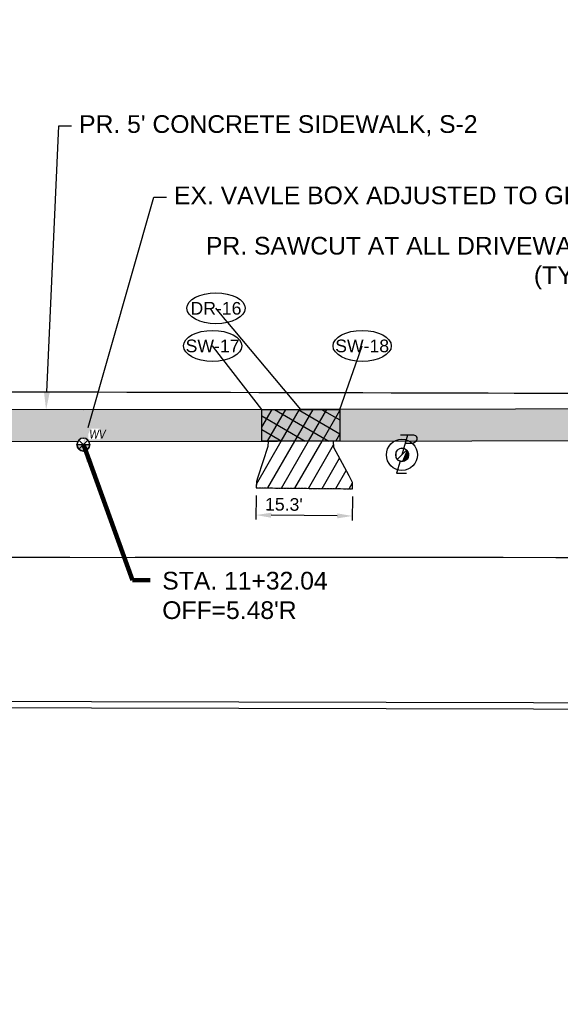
# Model space of a CAD drawing. Extents: x 193175 to 389459, y 288695 to 577709.
# Tile 19 of 30: x 194896 to 194982, y 288716 to 288872. Entities that reach past the tile are written whole.
import ezdxf
from ezdxf import colors
from ezdxf.entities.mleader import LeaderData, LeaderLine
from ezdxf.enums import TextEntityAlignment as Align
from ezdxf.math import Vec2, Vec3

# ---------------------------------------------------------------- set-up
doc = ezdxf.new("R2010")
doc.units = 0
doc.header["$MEASUREMENT"] = 0
doc.header["$PDSIZE"] = 5
doc.linetypes.add('c_p-bn-work-lim', pattern=[0.2, 0.1, -0.1])
doc.linetypes.add('c_p-pv-road-Saw', pattern=[0.4, 0.35, -0.05])
doc.layers.add('0_Working', color=4, linetype='Continuous', plot=False)
for name, color, linetype in [('AN-Text-Notes-Balloon', 7, 'Continuous'), ('C_P-BN-Work-Lim', 2, 'c_p-bn-work-lim'), ('C_P-PV-Drive-Conc', 254, 'Continuous'), ('C_P-PV-Drive-Conc-Hatch', 8, 'Continuous'), ('C_P-PV-Road-Saw', 255, 'c_p-pv-road-Saw'), ('C_P-PV-Walk-Conc', 254, 'Continuous'), ('C_P-PV-Walk-Hatch', 250, 'Continuous'), ('C_P-PV-Walk-Hatch-6IN', 250, 'Continuous'), ('C_P-PV-Walk-Joint', 253, 'Continuous'), ('C_P-PV-Walk-Text', 7, 'Continuous'), ('C_X-UT-Elec-Struc-WO', 7, 'Continuous'), ('C_X-UT-Wat-Struc', 154, 'Continuous'), ('C_X-UT-Wat-Struc-WO', 7, 'Continuous'), ('G_X-AN-Text-Dim', 251, 'Continuous')]:
    doc.layers.add(name, color=color, linetype=linetype)
doc.styles.add('CT_P-Dim', font='arial.ttf')
doc.styles.add('CT_P-Symb', font='arial.ttf')
doc.styles.add('CT_P-Text', font='arial.ttf')
doc.styles.add('CT_X-Symb-N', font='ARIALNI.TTF')
doc.styles.get("Standard").update_dxf_attribs({"font": 'simplex.shx'})
doc.dimstyles.new('CT_P-Dim-Eng_A', dxfattribs={"dimtxt": 0.1, "dimasz": 0.12, "dimexe": 0.035, "dimexo": 0.06, "dimgap": 0.035, "dimtad": 1, "dimdsep": 46, "dimtxsty": 'CT_P-Dim', "dimcen": 0, "dimclrd": 256, "dimclre": 256, "dimclrt": 256, "dimaunit": 1, "dimadec": 6, "dimazin": 0, "dimtfac": 0.75, "dimtix": 1, "dimtmove": 1, "dimatfit": 0, "dimfxl": 1, "dimtolj": 1, "dimtzin": 0, "dimlwd": -1, "dimlwe": -1, "dimarcsym": 0})

# ---------------------------------------------------------------- blocks, each defined once
blk = doc.blocks.new('*D346')
at = {"layer": 'Defpoints', "color": 0, "transparency": 16777216}
for p in [(194933.7, 288798.23), (194948.95, 288798.08), (194933.66, 288793.92)]:
    blk.add_point(p, dxfattribs=at)
at = {"layer": 'G_X-AN-Text-Dim', "transparency": 16777216}
for p, q in [((194933.69, 288797.03), (194933.65, 288793.22)), ((194948.94, 288796.88), (194948.9, 288793.07)), ((194946.51, 288793.79), (194936.06, 288793.89))]:
    blk.add_line(p, q, dxfattribs=at)
for points in [[(194936.06, 288794.29), (194936.05, 288793.49), (194933.66, 288793.92)], [(194946.51, 288794.19), (194946.51, 288793.39), (194948.91, 288793.77)]]:
    blk.add_solid(points, dxfattribs=at)
at = {"layer": 'G_X-AN-Text-Dim', "transparency": 16777216, "insert": (194938.07, 288795.6), "char_height": 2, "attachment_point": 5, "rotation": 359.4358, "style": 'CT_P-Dim'}
blk.add_mtext("\\A1;15.3'", dxfattribs=at)
blk = doc.blocks.new('C_P-AN-ML-Oval-L')
at = {"transparency": 16777216}
blk.add_wipeout([(0.1836, 0.0607), (0.1956, 0.0504), (0.2064, 0.0382), (0.2146, 0.0246), (0.219, 0.0124), (0.2206, -0.0009), (0.2188, -0.0153), (0.2135, -0.0288), (0.2054, -0.0414), (0.1955, -0.0524), (0.1837, -0.0626), (0.1708, -0.0716), (0.1395, -0.0876), (0.108, -0.0987), (0.075, -0.1065), (0.0382, -0.1116), (0.0006, -0.1133), (-0.0364, -0.1116), (-0.073, -0.1067), (-0.1051, -0.0992), (-0.1361, -0.0885), (-0.1509, -0.0819), (-0.1651, -0.0742), (-0.1784, -0.0656), (-0.1905, -0.0559), (-0.2025, -0.0435), (-0.212, -0.0292), (-0.2174, -0.0156), (-0.2194, -0.001), (-0.2174, 0.0135), (-0.2124, 0.0266), (-0.2055, 0.0377), (-0.1966, 0.0482), (-0.1842, 0.0593), (-0.1707, 0.0689), (-0.1553, 0.0777), (-0.1393, 0.0853), (-0.1059, 0.097), (-0.0697, 0.1053), (-0.0349, 0.1098), (0.0006, 0.1113), (0.0369, 0.1098), (0.0726, 0.105), (0.1075, 0.0969), (0.1399, 0.0855), (0.1704, 0.0698)], dxfattribs=at)
blk.add_ellipse((0.0006, -0.001), major_axis=(-0.2306, 0), ratio=0.532621, dxfattribs=at)
at = {"transparency": 16777216, "style": 'CT_P-Symb'}
blk.add_attdef('XX-X', text='', height=0.1, dxfattribs=at).set_placement((0.0006, -0.001), align=Align.MIDDLE)
blk = doc.blocks.new('_None')
blk = doc.blocks.new('C_X-UT-Wat-Valve-T-ADJ')
blk.add_wipeout([(0, 0.0461), (-0.0119, 0.0445), (-0.023, 0.0399), (-0.0326, 0.0326), (-0.0399, 0.023), (-0.0445, 0.0119), (-0.0461, 0), (-0.0445, -0.0119), (-0.0399, -0.023), (-0.0326, -0.0326), (-0.023, -0.0399), (-0.0119, -0.0445), (0, -0.0461), (0.0119, -0.0445), (0.023, -0.0399), (0.0326, -0.0326), (0.0399, -0.023), (0.0445, -0.0119), (0.0461, 0), (0.0445, 0.0119), (0.0399, 0.023), (0.0326, 0.0326), (0.023, 0.0399), (0.0119, 0.0445)]).dxf.layer = 'C_X-UT-Wat-Struc-WO'
h = blk.add_hatch(color=248)
h.dxf.hatch_style = 1
h.paths.add_polyline_path([(-0.051, 0), (0.051, 0), (0.0501, -0.01), (0.0471, -0.0195), (0.0424, -0.0284), (0.0361, -0.0361), (0.0284, -0.0424), (0.0195, -0.0471), (0.01, -0.0501), (0, -0.051), (-0.01, -0.0501), (-0.0195, -0.0471), (-0.0284, -0.0424), (-0.0361, -0.0361), (-0.0424, -0.0284), (-0.0471, -0.0195), (-0.0501, -0.01)])
at = {"flags": 128}
blk.add_lwpolyline([(0.051, 0, 1), (-0.051, 0, 1)], format="xyb", close=True, dxfattribs=at)
at = {"color": 153, "linetype": 'Continuous'}
blk.add_lwpolyline([(-0.051, 0), (0.051, 0), (0.0501, -0.01), (0.0471, -0.0195), (0.0424, -0.0284), (0.0361, -0.0361), (0.0284, -0.0424), (0.0195, -0.0471), (0.01, -0.0501), (0, -0.051), (-0.01, -0.0501), (-0.0195, -0.0471), (-0.0284, -0.0424), (-0.0361, -0.0361), (-0.0424, -0.0284), (-0.0471, -0.0195), (-0.0501, -0.01)], close=True, dxfattribs=at)
at = {"insert": (0.0474, 0.1178), "char_height": 0.07, "width": 0.077841, "attachment_point": 1, "style": 'CT_X-Symb-N', "bg_fill": 3, "box_fill_scale": 1.1, "bg_fill_color": 256, "bg_fill_transparency": 0}
blk.add_mtext('WV', dxfattribs=at)
for p, q in [((-0.0361, -0.0361), (0.0361, 0.0361)), ((0.0361, -0.0361), (-0.0361, 0.0361))]:
    blk.add_line(p, q)
blk = doc.blocks.new('_C_P-UT-TELE-POLE ADJ')
at = {"flags": 128}
blk.add_lwpolyline([(0.028, 0.1), (0.0821, 0.1, 0.211724), (0.1204, 0.1164, 0.674769), (0.1009, 0.1657), (-0.013, 0.1657)], format="xyb", dxfattribs=at)
blk.add_wipeout([(0.0008, 0.0521), (0.0086, 0.0514), (0.0175, 0.0491), (0.0248, 0.0458), (0.0323, 0.0408), (0.0382, 0.0353), (0.0431, 0.0292), (0.0478, 0.0206), (0.0501, 0.014), (0.0519, 0.0036), (0.0517, -0.0057), (0.0496, -0.0159), (0.0461, -0.0242), (0.0414, -0.0316), (0.037, -0.0367), (0.0296, -0.0428), (0.0239, -0.0463), (0.0157, -0.0496), (0.0068, -0.0516), (-0.0023, -0.052), (-0.0105, -0.051), (-0.0205, -0.0478), (-0.029, -0.0433), (-0.0345, -0.039), (-0.041, -0.0321), (-0.0465, -0.0235), (-0.0497, -0.0154), (-0.0518, -0.0051), (-0.0517, 0.0064), (-0.0487, 0.0185), (-0.0436, 0.0285), (-0.038, 0.0356), (-0.0297, 0.0428), (-0.0218, 0.0473), (-0.0138, 0.0502), (-0.0078, 0.0515)]).dxf.layer = 'C_X-UT-Elec-Struc-WO'
h = blk.add_hatch(color=248)
h.dxf.hatch_style = 1
edge = h.paths.add_edge_path()
edge.add_line((-0.0394, -0.0394), (0.0394, 0.0394))
edge.add_arc((0, 0), 0.0557, -90, 45, ccw=False)
edge.add_arc((0, 0), 0.0557, 225, 270, ccw=False)
for points in [[(0.047, 0.1657), (0, 0)], [(-0.0164, -0.0532), (-0.0457, -0.1546), (0.0395, -0.1546)]]:
    blk.add_lwpolyline(points, dxfattribs=at)
for points in [[(-0.0557, 0, 1), (0.0557, 0, 1)], [(-0.0394, -0.0394), (0.0394, 0.0394, -0.668179), (0, -0.0557, -0.198912)]]:
    blk.add_lwpolyline(points, format="xyb", close=True, dxfattribs=at)
blk = doc.blocks.new('*U327')
at = {"layer": 'C_P-PV-Walk-Text', "color": 7, "linetype": 'Continuous', "lineweight": -3, "insert": (194918.8, 288781.17), "char_height": 2.8, "width": 26.0982, "attachment_point": 4, "style": 'CT_P-Text', "bg_fill": 3, "box_fill_scale": 1.178571, "bg_fill_color": 256, "bg_fill_true_color": 13158600, "bg_fill_transparency": 0}
blk.add_mtext("{\\C256;STA. 11+32.04\\POFF=5.48'R}", dxfattribs=at)
at = {"layer": 'C_P-PV-Walk-Text', "color": 7, "linetype": 'Continuous', "lineweight": -3}
blk.add_leader([(194906.3, 288805.08), (194914.1, 288783.58), (194916.9, 288783.58)], dimstyle='CT_P-Dim-Eng_A', override={"dimscale": 1, "dimasz": 2.8, "dimclrd": 256, "dimlwd": 65535}, dxfattribs=at)

msp = doc.modelspace()

# ---------------------------------------------------------------- hatches: boundary and pattern name
at = {"layer": 'C_P-PV-Walk-Hatch', "transparency": 33554559}
h = msp.add_hatch(color=256, dxfattribs=at)
h.dxf.hatch_style = 1
h.paths.add_polyline_path([(194615.352, 288806.297), (194906.298, 288805.581), (195214.205, 288806.079), (195332.143, 288805.68), (195578.045, 288806.142), (195597.613, 288806.105), (195671.47, 288805.91), (195671.483, 288810.913), (195597.626, 288811.105), (195578.047, 288811.142), (195332.138, 288810.68), (195214.205, 288811.079), (194906.304, 288810.581), (194615.351, 288811.297)])
at = {"layer": 'C_P-PV-Walk-Hatch-6IN'}
h = msp.add_hatch(dxfattribs=at)
h.set_pattern_fill('ANSI37', color=256, scale=0.75, angle=15)
h.set_pattern_definition([(60, (0, 0), (-1.623797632, 0.9375), []), (150, (0, 0), (-0.9375, -1.623797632), [])])
h.paths.add_polyline_path([(194934.581, 288805.627), (194934.573, 288810.627), (194946.929, 288810.647), (194946.937, 288805.645)])

# ---------------------------------------------------------------- linework, layer by layer
at = {"layer": '0_Working'}
msp.add_circle((194956.771, 288803.455), 2.463, dxfattribs=at)
at = {"layer": 'C_P-BN-Work-Lim', "color": 7, "const_width": 0.2, "flags": 128}
msp.add_lwpolyline([(194622.189, 288787.33), (194631.171, 288787.251), (194677.804, 288787.356), (194720.698, 288787.087), (194765.017, 288787.172), (194811.787, 288787.364), (194858.319, 288787.382), (194906.011, 288787.193), (194950.224, 288787.231), (194998.847, 288787.165), (195044.751, 288787.168), (195084.672, 288787.148), (195129.709, 288787.037), (195174.975, 288786.876), (195219.015, 288786.975), (195258.534, 288786.796), (195304.582, 288787.178), (195354.047, 288786.598), (195400.591, 288787.231), (195451.245, 288786.678), (195496.301, 288786.517), (195540.89, 288786.337), (195590.267, 288786.241), (195635.676, 288786.538), (195683.127, 288786.255), (195692.253, 288786.339), (195692.019, 288811.652), (195672.656, 288811.41), (195597.627, 288811.605), (195537.612, 288811.758), (195472.585, 288811.933), (195412.57, 288812.087), (195342.543, 288812.262), (195277.516, 288812.436), (195217.501, 288812.59), (195152.484, 288812.754), (195082.457, 288812.939), (195017.43, 288813.104), (194957.415, 288813.268), (194892.389, 288813.432), (194829.373, 288813.596), (194759.345, 288813.781), (194694.329, 288813.945), (194643.772, 288814.08), (194603.062, 288814.184), (194603.039, 288787.499), (194213.805, 288787.644), (193817.153, 288787.833), (193817.327, 288764.04), (193975.26, 288765.115), (194035.317, 288765.56), (194095.334, 288765.496), (194155.349, 288765.332), (194212.364, 288765.189), (194272.389, 288765.035), (194332.404, 288764.881), (194392.419, 288764.727), (194452.445, 288764.573), (194512.46, 288764.409), (194572.485, 288764.254), (194622.128, 288764.125)], close=True, dxfattribs=at)
at = {"layer": 'C_P-PV-Drive-Conc', "flags": 128}
msp.add_lwpolyline([(194935.581, 288805.628), (194935.551, 288804.754), (194933.937, 288799.914), (194933.71, 288799.233), (194933.7, 288798.233), (194948.951, 288798.082), (194948.961, 288799.082), (194948.397, 288800.127), (194945.96, 288804.643), (194945.937, 288805.645)], close=True, dxfattribs=at)
at = {"layer": 'C_P-PV-Road-Saw', "flags": 128}
for points in [[(194935.757, 288810.629), (194945.821, 288810.645)], [(194933.71, 288799.233), (194933.7, 288798.233), (194948.951, 288798.082), (194948.961, 288799.082)]]:
    msp.add_lwpolyline(points, dxfattribs=at)
at = {"layer": 'C_P-PV-Walk-Conc', "flags": 128}
msp.add_lwpolyline([(194615.352, 288806.297), (194906.298, 288805.581), (195214.205, 288806.079), (195332.143, 288805.68), (195578.045, 288806.142), (195597.613, 288806.105), (195671.47, 288805.91), (195671.483, 288810.913), (195597.626, 288811.105), (195578.047, 288811.142), (195332.138, 288810.68), (195214.205, 288811.079), (194906.304, 288810.581), (194615.351, 288811.297)], close=True, dxfattribs=at)
at = {"layer": 'C_P-PV-Walk-Hatch-6IN', "flags": 128}
msp.add_lwpolyline([(194934.581, 288805.627), (194934.573, 288810.627), (194946.929, 288810.647), (194946.937, 288805.645)], close=True, dxfattribs=at)
at = {"layer": 'Defpoints', "flags": 128}
msp.add_lwpolyline([(194332.404, 288764.881), (194392.419, 288764.727), (194452.445, 288764.573), (194512.46, 288764.409), (194572.485, 288764.254), (194647.504, 288764.059), (194717.531, 288763.885), (194782.548, 288763.71), (194847.564, 288763.546), (194907.59, 288763.392), (194977.607, 288763.207), (195033.141, 288763.063), (195133.183, 288762.806), (195179.738, 288762.683), (195244.765, 288762.518), (195299.779, 288762.374), (195359.804, 288762.22), (195361.664, 288762.213), (195414.818, 288762.077), (195479.844, 288761.902), (195539.859, 288761.748), (195594.873, 288761.604), (195669.902, 288761.409), (195752.155, 288761.204)], dxfattribs=at)
at = {"layer": 'Defpoints', "color": 2, "flags": 128}
msp.add_lwpolyline([(194332.407, 288765.881), (194392.422, 288765.727), (194452.447, 288765.573), (194512.462, 288765.409), (194572.487, 288765.254), (194647.506, 288765.059), (194717.534, 288764.885), (194782.551, 288764.71), (194847.567, 288764.546), (194907.592, 288764.392), (194977.61, 288764.207), (195033.144, 288764.063), (195133.186, 288763.806), (195179.741, 288763.683), (195244.767, 288763.518), (195299.781, 288763.374), (195359.807, 288763.22), (195361.668, 288763.213), (195414.82, 288763.077), (195479.847, 288762.902), (195539.862, 288762.748), (195594.876, 288762.604), (195669.905, 288762.409), (195752.158, 288762.204)], dxfattribs=at)

# ---------------------------------------------------------------- dimensions: what is measured, and where the dimension line sits
at = {"layer": 'G_X-AN-Text-Dim'}
dim = msp.add_linear_dim(base=(194933.657, 288793.918), p1=(194948.951, 288798.082), p2=(194933.7, 288798.233), angle=179.43576, dimstyle='CT_P-Dim-Eng_A', override={"dimdec": 1, "dimpost": "'", "dimtmove": 0}, dxfattribs=at)
dim.commit()
dim.dimension.update_dxf_attribs({"geometry": '*D346', "text_midpoint": (194938.056, 288793.875), "dimtype": 161})

# ---------------------------------------------------------------- leaders
at = {"layer": 'AN-Text-Notes-Balloon'}
ml = msp.add_multileader_block('Standard', dxfattribs=at)
ml.set_content('C_P-AN-ML-Oval-L', color=256, scale=20)
ml.set_attribute('XX-X', 'DR-16', width=0)
ml.set_leader_properties(color=256, linetype='ByLayer', lineweight=-1)
ml.set_arrow_properties(name='NONE')
ml.build(insert=Vec2(0, 0))
ml.multileader.update_dxf_attribs({"has_dogleg": 0, "text_right_attachment_type": 3, "dogleg_length": 0.06, "arrow_head_size": 2.4, "scale": 20, "block_connection_type": 1})
ctx = ml.context
ctx.base_point, ctx.scale, ctx.char_height, ctx.arrow_head_size, ctx.landing_gap_size, ctx.plane_origin = Vec3(194927.297, 288826.692), 20, 1.6, 2.4, 0.5, Vec3(194921.297, 288827.988)
ctx.right_attachment, ctx.attachment_type = 3, 1
notes = []
notes.append((ctx, [(1, (1, 1, 0), (194928.497, 288826.692), (-1, 0), 1.2, [(0, [(194940.751, 288810.637)], 0, [])])]))
ctx.block.insert = Vec3(194927.297, 288826.692)
ml = msp.add_multileader_block('Standard', dxfattribs=at)
ml.set_content('C_P-AN-ML-Oval-L', color=256, scale=20)
ml.set_attribute('XX-X', 'SW-17', width=0)
ml.set_leader_properties(color=256, linetype='ByLayer', lineweight=-1)
ml.set_arrow_properties(name='NONE')
ml.build(insert=Vec2(0, 0))
ml.multileader.update_dxf_attribs({"has_dogleg": 0, "text_right_attachment_type": 3, "dogleg_length": 0.06, "arrow_head_size": 2.4, "scale": 20, "block_connection_type": 1})
ctx = ml.context
ctx.base_point, ctx.scale, ctx.char_height, ctx.arrow_head_size, ctx.landing_gap_size, ctx.plane_origin = Vec3(194926.76, 288820.735), 20, 1.6, 2.4, 0.5, Vec3(194904.485, 288808.573)
ctx.right_attachment, ctx.attachment_type = 3, 1
notes.append((ctx, [(1, (1, 1, 0), (194927.96, 288820.735), (-1, 0), 1.2, [(0, [(194934.573, 288810.627)], 0, [])])]))
ctx.block.insert = Vec3(194926.76, 288820.735)
ml = msp.add_multileader_block('Standard', dxfattribs=at)
ml.set_content('C_P-AN-ML-Oval-L', color=256, scale=20)
ml.set_attribute('XX-X', 'SW-18', width=0)
ml.set_leader_properties(color=256, linetype='ByLayer', lineweight=-1)
ml.set_arrow_properties(name='NONE')
ml.build(insert=Vec2(0, 0))
ml.multileader.update_dxf_attribs({"has_dogleg": 0, "text_right_attachment_type": 3, "dogleg_length": 0.06, "arrow_head_size": 2.4, "scale": 20, "block_connection_type": 1})
ctx = ml.context
ctx.base_point, ctx.scale, ctx.char_height, ctx.arrow_head_size, ctx.landing_gap_size, ctx.plane_origin = Vec3(194950.459, 288820.735), 20, 1.6, 2.4, 0.5, Vec3(194928.184, 288808.573)
ctx.right_attachment, ctx.attachment_type = 3, 1
notes.append((ctx, [(0, (1, 1, 0), (194949.259, 288820.735), (1, 0), 1.2, [(0, [(194946.929, 288810.647)], 0, [])])]))
ctx.block.insert = Vec3(194950.459, 288820.735)
at = {"layer": 'C_P-PV-Walk-Text'}
ml = msp.add_multileader_mtext('Standard', dxfattribs=at)
ml.set_content('PR. SCHOOL CROSSING AHEAD ASSEMBLY SIGN,\\PS1-1\\PS4-3P\\PW16-2APS', color=256, style='CT_P-Text')
ml.set_leader_properties(color=256)
ml.build(insert=Vec2(0, 0))
ml.multileader.update_dxf_attribs({"dogleg_length": 0.1, "arrow_head_size": 2.8, "scale": 20})
ctx = ml.context
ctx.base_point, ctx.scale, ctx.char_height, ctx.arrow_head_size, ctx.landing_gap_size, ctx.plane_origin = Vec3(194782.6, 288869.101), 20, 2.8, 2.8, 1.2, Vec3(194888.31, 288888.288)
notes.append((ctx, [(0, (1, 1, 0), (194780.6, 288869.101), (1, 0), 2, [(0, [(194779.45, 288814.151)], 0, [])])]))
ctx.mtext.insert, ctx.mtext.width, ctx.mtext.defined_height, ctx.mtext.flow_direction = Vec3(194783.8, 288870.524), 39.83728, 1.017, 5
ml = msp.add_multileader_mtext('Standard', dxfattribs=at)
ml.set_content('EX. 3" PVC PIPE TO BE TRENCHED THROUGH SIDEWALK, THEN RECONNECTED AFTER SIDEWALK,\\PD-5.', color=256, style='CT_P-Text')
ml.set_leader_properties(color=256)
ml.build(insert=Vec2(0, 0))
ml.multileader.update_dxf_attribs({"dogleg_length": 0.1, "arrow_head_size": 2.8, "scale": 20})
ctx = ml.context
ctx.base_point, ctx.scale, ctx.char_height, ctx.arrow_head_size, ctx.landing_gap_size, ctx.plane_origin = Vec3(195413.082, 288862.797), 20, 2.8, 2.8, 1.2, Vec3(195472.31, 288874.712)
ctx.text_align_type = 2
notes.append((ctx, [(1, (1, 1, 0), (195459.872, 288862.797), (-1, 0), 2, [(0, [(195453.703, 288810.909)], 0, [])])]))
ctx.mtext.insert, ctx.mtext.width, ctx.mtext.defined_height, ctx.mtext.alignment, ctx.mtext.flow_direction = Vec3(195456.672, 288864.221), 42.72705, 1.017, 3, 5
ml = msp.add_multileader_mtext('Standard', dxfattribs=at)
ml.set_content("PR. 5' CONCRETE SIDEWALK, S-2", color=256, style='CT_P-Text')
ml.set_leader_properties(color=256)
ml.build(insert=Vec2(0, 0))
ml.multileader.update_dxf_attribs({"text_right_attachment_type": 3, "dogleg_length": 0.1, "arrow_head_size": 2.8, "scale": 20})
ctx = ml.context
ctx.base_point, ctx.scale, ctx.char_height, ctx.arrow_head_size, ctx.landing_gap_size, ctx.plane_origin = Vec3(194904.431, 288855.58), 20, 2.8, 2.8, 1.2, Vec3(194987.917, 288850.097)
ctx.right_attachment = 3
notes.append((ctx, [(0, (1, 1, 0), (194902.431, 288855.58), (1, 0), 2, [(0, [(194900.397, 288810.595)], 0, [])])]))
ctx.mtext.insert, ctx.mtext.width, ctx.mtext.defined_height, ctx.mtext.flow_direction = Vec3(194905.631, 288857.256), 39.41656, 12.332, 5
ml = msp.add_multileader_mtext('Standard', dxfattribs=at)
ml.set_content('CONSTRUCTION WORK LIMITS / RIGHT-OF-WAY', color=256, style='CT_P-Text')
ml.set_leader_properties(color=256)
ml.build(insert=Vec2(0, 0))
ml.multileader.update_dxf_attribs({"text_right_attachment_type": 3, "dogleg_length": 0.1, "arrow_head_size": 2.8, "scale": 20})
ctx = ml.context
ctx.base_point, ctx.scale, ctx.char_height, ctx.arrow_head_size, ctx.landing_gap_size, ctx.plane_origin = Vec3(194712.441, 288844.752), 20, 2.8, 2.8, 1.2, Vec3(194767.867, 288861.838)
ctx.right_attachment = 3
notes.append((ctx, [(0, (1, 1, 0), (194710.441, 288844.752), (1, 0), 2, [(0, [(194700.653, 288813.929)], 0, [])])]))
ctx.mtext.insert, ctx.mtext.width, ctx.mtext.defined_height, ctx.mtext.flow_direction = Vec3(194713.641, 288846.176), 31.21572, 1.017, 5
ml = msp.add_multileader_mtext('Standard', dxfattribs=at)
ml.set_content('\\pxt1;PR. SAWCUT AT ALL DRIVEWAYS\\P\\ptz;(TYP.)', color=256, style='CT_P-Text')
ml.set_leader_properties(color=256)
ml.build(insert=Vec2(0, 0))
ml.multileader.update_dxf_attribs({"dogleg_length": 0.1, "arrow_head_size": 2.8, "scale": 20})
ctx = ml.context
ctx.base_point, ctx.scale, ctx.char_height, ctx.arrow_head_size, ctx.landing_gap_size, ctx.plane_origin = Vec3(195373.88, 288841.388, 5.235), 20, 2.8, 2.8, 1.2, Vec3(195456.789, 288845.553, 5.235)
ctx.text_align_type = 2
notes.append((ctx, [(1, (1, 1, 0), (195402.456, 288841.388, 5.235), (-1, 0), 2, [(0, [(195397.395, 288810.803, 5.235)], 0, [])])]))
ctx.mtext.insert, ctx.mtext.width, ctx.mtext.defined_height, ctx.mtext.alignment, ctx.mtext.flow_direction = Vec3(195399.256, 288843.199, 5.235), 24.50604, 1.017, 3, 5
ml = msp.add_multileader_mtext('Standard', dxfattribs=at)
ml.set_content('PR. SAWCUT AT ALL DRIVEWAYS\\P(TYP.)', color=256, style='CT_P-Text')
ml.set_leader_properties(color=256)
ml.build(insert=Vec2(0, 0))
ml.multileader.update_dxf_attribs({"dogleg_length": 0.1, "arrow_head_size": 2.8, "scale": 20})
ctx = ml.context
ctx.base_point, ctx.scale, ctx.char_height, ctx.arrow_head_size, ctx.landing_gap_size, ctx.plane_origin = Vec3(194956.451, 288836.172, 5.235), 20, 2.8, 2.8, 1.2, Vec3(195033.8, 288841.554, 5.235)
ctx.text_align_type = 2
notes.append((ctx, [(1, (1, 1, 0), (194992.167, 288836.172, 5.235), (-1, 0), 2, [(0, [(195004.261, 288810.739, 5.235)], 0, [])])]))
ctx.mtext.insert, ctx.mtext.width, ctx.mtext.defined_height, ctx.mtext.alignment, ctx.mtext.flow_direction = Vec3(194988.967, 288837.983, 5.235), 31.54253, 1.017, 3, 5
ml = msp.add_multileader_mtext('Standard', dxfattribs=at)
ml.set_content('CONSTRUCTION WORK LIMITS / RIGHT-OF-WAY', color=256, style='CT_P-Text')
ml.set_leader_properties(color=256)
ml.build(insert=Vec2(0, 0))
ml.multileader.update_dxf_attribs({"dogleg_length": 0.1, "arrow_head_size": 2.8, "scale": 20})
ctx = ml.context
ctx.base_point, ctx.scale, ctx.char_height, ctx.arrow_head_size, ctx.landing_gap_size, ctx.plane_origin = Vec3(195411.726, 288835.503), 20, 2.8, 2.8, 1.2, Vec3(195510.649, 288866.258)
ctx.text_align_type = 2
notes.append((ctx, [(1, (1, 1, 0), (195447.118, 288835.503), (-1, 0), 2, [(0, [(195448.554, 288811.995)], 0, [])])]))
ctx.mtext.insert, ctx.mtext.width, ctx.mtext.defined_height, ctx.mtext.alignment, ctx.mtext.flow_direction = Vec3(195443.918, 288836.927), 31.21572, 1.017, 3, 5
ml = msp.add_multileader_mtext('Standard', dxfattribs=at)
ml.set_content("10' SIDEWALK TRANSITION FROM 5' TO 4' BETWEEN STA 2+66.90' AND 3+09.50'", color=256, style='CT_P-Text')
ml.set_leader_properties(color=256)
ml.build(insert=Vec2(0, 0))
ml.multileader.update_dxf_attribs({"text_right_attachment_type": 3, "dogleg_length": 0.1, "arrow_head_size": 2.8, "scale": 20})
ctx = ml.context
ctx.base_point, ctx.scale, ctx.char_height, ctx.arrow_head_size, ctx.landing_gap_size, ctx.plane_origin = Vec3(194118.907, 288795.62), 20, 2.8, 2.8, 1.2, Vec3(194197.657, 288806.169)
ctx.right_attachment = 3
notes.append((ctx, [(0, (1, 1, 0), (194116.907, 288795.62), (1, 0), 2, [(1, [(194084.041, 288771.507), (194126.712, 288771.41)], 0, [])])]))
ctx.mtext.insert, ctx.mtext.width, ctx.mtext.defined_height, ctx.mtext.flow_direction = Vec3(194120.107, 288797.045), 78.15679, 1.017, 5
ml = msp.add_multileader_mtext('Standard', dxfattribs=at)
ml.set_content("PR. SAWCUT 1' INTO ASPHALT (TYP.)", color=256, style='CT_P-Text')
ml.set_leader_properties(color=256)
ml.build(insert=Vec2(0, 0))
ml.multileader.update_dxf_attribs({"text_right_attachment_type": 3, "dogleg_length": 0.1, "arrow_head_size": 2.8, "scale": 20})
ctx = ml.context
ctx.base_point, ctx.scale, ctx.char_height, ctx.arrow_head_size, ctx.landing_gap_size, ctx.plane_origin = Vec3(194469.063, 288784.346, 5.235), 20, 2.8, 2.8, 1.2, Vec3(194549.771, 288796.765, 5.235)
ctx.right_attachment = 3
notes.append((ctx, [(0, (1, 1, 0), (194467.063, 288784.346, 5.235), (1, 0), 2, [(0, [(194461.899, 288776.635, 5.235)], 0, [])])]))
ctx.mtext.insert, ctx.mtext.width, ctx.mtext.defined_height, ctx.mtext.flow_direction = Vec3(194470.263, 288786.158, 5.235), 38.84792, 1.017, 5
ml = msp.add_multileader_mtext('Standard', dxfattribs=at)
ml.set_content("EX. SCHOOL SIGN TO BE REPLACED WITH SOLAR FLASHING SCHOOL CROSSING ASSEMBLY SIGN,\\PS1-1 AND \\PW16-7P\\PSTA. 7+63.05\\POFF=6.95'L\\P ", color=256, style='CT_P-Text')
ml.set_leader_properties(color=256)
ml.build(insert=Vec2(0, 0))
ml.multileader.update_dxf_attribs({"dogleg_length": 0.1, "arrow_head_size": 2.8, "scale": 20})
ctx = ml.context
ctx.base_point, ctx.scale, ctx.char_height, ctx.arrow_head_size, ctx.landing_gap_size, ctx.plane_origin = Vec3(194590.115, 288737.319), 20, 2.8, 2.8, 1.2, Vec3(194678.917, 288744.473)
notes.append((ctx, [(0, (1, 1, 0), (194588.115, 288737.319), (1, 0), 2, [(0, [(194580.821, 288770.225)], 0, [])])]))
ctx.mtext.insert, ctx.mtext.width, ctx.mtext.defined_height, ctx.mtext.flow_direction = Vec3(194591.315, 288738.719), 47.20208, 2.196, 5
ml = msp.add_multileader_mtext('Standard', dxfattribs=at)
ml.set_content("PR. 5' CONCRETE SIDEWALK", color=256, style='CT_P-Text')
ml.set_leader_properties(color=256)
ml.build(insert=Vec2(0, 0))
ml.multileader.update_dxf_attribs({"text_right_attachment_type": 3, "dogleg_length": 0.1, "arrow_head_size": 2.8, "scale": 20})
ctx = ml.context
ctx.base_point, ctx.scale, ctx.char_height, ctx.arrow_head_size, ctx.landing_gap_size, ctx.plane_origin = Vec3(194400.295, 288746.606), 20, 2.8, 2.8, 1.2, Vec3(194483.78, 288760.424)
ctx.right_attachment = 3
notes.append((ctx, [(0, (1, 1, 0), (194398.295, 288746.606), (1, 0), 2, [(0, [(194383.919, 288765.748)], 0, [])])]))
ctx.mtext.insert, ctx.mtext.width, ctx.mtext.defined_height, ctx.mtext.flow_direction = Vec3(194401.495, 288748.029), 39.41656, 12.332, 5
ml = msp.add_multileader_mtext('Standard', dxfattribs=at)
ml.set_content('PR. SAWCUT AT ALL DRIVEWAYS\\P(TYP.)', color=256, style='CT_P-Text')
ml.set_leader_properties(color=256)
ml.build(insert=Vec2(0, 0))
ml.multileader.update_dxf_attribs({"text_right_attachment_type": 3, "dogleg_length": 0.1, "arrow_head_size": 2.8, "scale": 20})
ctx = ml.context
ctx.base_point, ctx.scale, ctx.char_height, ctx.arrow_head_size, ctx.landing_gap_size, ctx.plane_origin = Vec3(194480.608, 288761.381, 5.235), 20, 2.8, 2.8, 1.2, Vec3(194559.317, 288770.059, 5.235)
ctx.right_attachment = 3
notes.append((ctx, [(0, (1, 1, 0), (194478.608, 288761.381, 5.235), (1, 0), 2, [(0, [(194468.445, 288765.529, 5.235)], 0, [])])]))
ctx.mtext.insert, ctx.mtext.width, ctx.mtext.defined_height, ctx.mtext.flow_direction = Vec3(194481.808, 288763.193, 5.235), 24.50604, 1.017, 5
ml = msp.add_multileader_mtext('Standard', dxfattribs=at)
ml.set_content('EX. 36" TREE TO BE REMOVED, R-5', color=256, style='CT_P-Text')
ml.set_leader_properties(color=256)
ml.build(insert=Vec2(0, 0))
ml.multileader.update_dxf_attribs({"text_right_attachment_type": 3, "dogleg_length": 0.1, "arrow_head_size": 2.8, "scale": 20})
ctx = ml.context
ctx.base_point, ctx.scale, ctx.char_height, ctx.arrow_head_size, ctx.landing_gap_size, ctx.plane_origin = Vec3(194455.587, 288743.09), 20, 2.8, 2.8, 1.2, Vec3(194472.7, 288777.554)
ctx.right_attachment = 3
notes.append((ctx, [(0, (1, 1, 0), (194453.587, 288743.09), (1, 0), 2, [(0, [(194431.603, 288759.965)], 0, [])])]))
ctx.mtext.insert, ctx.mtext.width, ctx.mtext.defined_height, ctx.mtext.flow_direction = Vec3(194456.787, 288744.767), 37.2913, 1.017, 5
for ctx, leaders in notes:
    for number, flags, end, landing, length, lines in leaders:
        leader = LeaderData()
        leader.index, (leader.has_last_leader_line, leader.has_dogleg_vector, leader.attachment_direction) = number, flags
        leader.last_leader_point, leader.dogleg_vector, leader.dogleg_length = Vec3(end), Vec3(landing), length
        for number, points, colour, breaks in lines:
            line = LeaderLine()
            line.index, line.vertices, line.color, line.breaks = number, Vec3.list(points), colors.encode_raw_color(colour), breaks
            leader.lines.append(line)
        ctx.leaders.append(leader)

# ---------------------------------------------------------------- next in the draw order: block references
at = {"layer": '0_Working', "xscale": 18.75, "yscale": 18.75}
msp.add_blockref('_C_P-UT-TELE-POLE ADJ', (194956.771, 288803.455), dxfattribs=at)
at = {"layer": 'C_X-UT-Wat-Struc', "xscale": 20, "yscale": 20}
msp.add_blockref('C_X-UT-Wat-Valve-T-ADJ', (194906.299, 288805.081), dxfattribs=at)

# ---------------------------------------------------------------- next in the draw order: hatches: boundary and pattern name
at = {"layer": 'C_P-PV-Drive-Conc-Hatch'}
h = msp.add_hatch(dxfattribs=at)
h.set_pattern_fill('ANSI31', color=256, scale=0.75, angle=15)
h.set_pattern_definition([(60, (0, 0), (-1.623797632, 0.9375), [])])
h.paths.add_polyline_path([(195602.288, 288806.093), (195600.929, 288799.364), (195600.781, 288798.63), (195600.786, 288797.63), (195624.178, 288797.747), (195624.174, 288798.743), (195624.061, 288799.389), (195622.908, 288806.039)])
h.paths.add_polyline_path([(195536.059, 288806.063), (195533.095, 288799.327), (195532.632, 288798.272), (195532.623, 288797.258), (195550.623, 288797.265), (195550.615, 288798.277), (195550.076, 288799.328), (195546.611, 288806.083)])
h.paths.add_polyline_path([(195469.909, 288805.939), (195471.419, 288804.456), (195472.115, 288799.533), (195472.109, 288798.797), (195472.1, 288797.805), (195495.191, 288797.597), (195495.2, 288798.597), (195494.457, 288799.645), (195490.398, 288805.376), (195490.38, 288805.978)])
h.paths.add_polyline_path([(195409.328, 288798.945), (195409.506, 288799.634), (195411.106, 288805.829), (195427.287, 288805.859), (195430.054, 288799.484), (195430.376, 288798.949), (195430.376, 288797.949), (195409.328, 288797.945)])
h.paths.add_polyline_path([(195389.596, 288805.788), (195388.002, 288799.762), (195387.801, 288798.999), (195387.799, 288798.003), (195404.168, 288797.952), (195404.171, 288798.952), (195403.998, 288799.614), (195402.371, 288805.812)])
h.paths.add_polyline_path([(195318.898, 288805.725), (195315.766, 288799.776), (195315.443, 288799.162), (195315.441, 288798.165), (195339.123, 288798.119), (195339.123, 288799.122), (195338.823, 288799.708), (195335.766, 288805.687)])
h.paths.add_polyline_path([(195258.679, 288805.928), (195256.823, 288799.959), (195256.591, 288799.212), (195256.59, 288798.212), (195273.396, 288798.199), (195273.397, 288799.199), (195273.214, 288799.854), (195271.533, 288805.885)])
h.paths.add_polyline_path([(195194.547, 288806.047), (195192.957, 288800.016), (195192.758, 288799.26), (195192.757, 288798.26), (195213.77, 288798.244), (195213.771, 288799.244), (195213.703, 288799.965), (195213.122, 288806.077)])
h.paths.add_polyline_path([(195123.939, 288805.933), (195122.79, 288799.975), (195122.652, 288799.26), (195122.652, 288798.26), (195144.056, 288798.266), (195144.056, 288799.266), (195143.918, 288799.987), (195142.773, 288805.963)])
h.paths.add_polyline_path([(195059.576, 288810.829), (195059.706, 288812.997), (195070.522, 288812.97), (195070.558, 288810.845)])
h.paths.add_polyline_path([(194996.131, 288805.726), (194996.131, 288805.066), (194993.028, 288799.802), (194992.352, 288798.655), (194992.343, 288797.655), (195000.017, 288797.579), (195015.593, 288797.928), (195015.581, 288798.928), (195015.192, 288799.943), (195013.06, 288805.504), (195013.059, 288805.753)])
h.paths.add_polyline_path([(194935.581, 288805.628), (194935.551, 288804.754), (194933.937, 288799.914), (194933.71, 288799.233), (194933.7, 288798.233), (194948.951, 288798.082), (194948.961, 288799.082), (194948.397, 288800.127), (194945.96, 288804.643), (194945.937, 288805.645)])
h.paths.add_polyline_path([(194866.311, 288805.679), (194865.649, 288803.352), (194862.73, 288799.898), (194862.734, 288799.174), (194862.739, 288798.174), (194879.403, 288798.262), (194879.397, 288799.262), (194879.394, 288799.955), (194877.299, 288804.586), (194877.309, 288805.652)])
h.paths.add_polyline_path([(194801.381, 288799.954), (194801.379, 288799.347), (194801.376, 288798.347), (194823.92, 288798.276), (194823.924, 288799.276), (194823.926, 288799.972), (194820.067, 288803.944), (194819.412, 288805.795), (194805.729, 288805.829), (194804.536, 288802.571)])
h.paths.add_polyline_path([(194737.688, 288805.996), (194736.029, 288800.394), (194735.814, 288799.668), (194735.807, 288798.668), (194751.834, 288798.554), (194751.841, 288799.554), (194751.68, 288800.123), (194750.029, 288805.966)])
h.paths.add_polyline_path([(194671.175, 288800.277), (194671.172, 288799.629), (194671.23, 288799.628), (194671.226, 288798.628), (194690.537, 288798.556), (194690.54, 288799.565), (194690.543, 288800.426), (194687.062, 288805.573), (194687.071, 288806.121), (194676.936, 288806.146), (194676.925, 288805.672)])

# ---------------------------------------------------------------- next in the draw order: leaders
at = {"layer": 'C_P-PV-Walk-Text'}
ml = msp.add_multileader_mtext('Standard', dxfattribs=at)
ml.set_content('EX. SCHOOL SIGN TO BE REPLACED WITH SOLAR FLASHING SCHOOL CROSSING ASSEMBLY SIGN, S1-1 AND \\PW16-7P\\PSTA. 8+57.72\\POFF=7.91R', color=256, style='CT_P-Text')
ml.set_leader_properties(color=256)
ml.build(insert=Vec2(0, 0))
ml.multileader.update_dxf_attribs({"dogleg_length": 0.1, "arrow_head_size": 2.8, "scale": 20})
ctx = ml.context
ctx.base_point, ctx.scale, ctx.char_height, ctx.arrow_head_size, ctx.landing_gap_size, ctx.plane_origin = Vec3(194637.732, 288870.916), 20, 2.8, 2.8, 1.2, Vec3(194742.597, 288861.144)
notes = []
notes.append((ctx, [(0, (1, 1, 0), (194635.732, 288870.916), (1, 0), 2, [(0, [(194629.364, 288803.34)], 0, [])])]))
ctx.mtext.insert, ctx.mtext.width, ctx.mtext.defined_height, ctx.mtext.flow_direction = Vec3(194638.932, 288872.339), 40.93168, 2.196, 5
ml = msp.add_multileader_mtext('Standard', dxfattribs=at)
ml.set_content('EX. VAVLE BOX ADJUSTED TO GRADE, R-10', color=256, style='CT_P-Text')
ml.set_leader_properties(color=256)
ml.build(insert=Vec2(0, 0))
ml.multileader.update_dxf_attribs({"dogleg_length": 0.1, "arrow_head_size": 2.8, "scale": 20})
ctx = ml.context
ctx.base_point, ctx.scale, ctx.char_height, ctx.arrow_head_size, ctx.landing_gap_size, ctx.plane_origin = Vec3(195296.881, 288852.066), 20, 2.8, 2.8, 1.2, Vec3(195270.183, 288803.217)
ctx.text_align_type = 2
notes.append((ctx, [(1, (1, 1, 0), (195330.297, 288852.066), (-1, 0), 2, [(0, [(195332.138, 288806.201)], 0, [])])]))
ctx.mtext.insert, ctx.mtext.width, ctx.mtext.defined_height, ctx.mtext.alignment, ctx.mtext.flow_direction = Vec3(195327.097, 288853.743), 30.40972, 1.017, 3, 5
ml = msp.add_multileader_mtext('Standard', dxfattribs=at)
ml.set_content('EX. VAVLE BOX ADJUSTED TO GRADE, R-8', color=256, style='CT_P-Text')
ml.set_leader_properties(color=256)
ml.build(insert=Vec2(0, 0))
ml.multileader.update_dxf_attribs({"dogleg_length": 0.1, "arrow_head_size": 2.8, "scale": 20})
ctx = ml.context
ctx.base_point, ctx.scale, ctx.char_height, ctx.arrow_head_size, ctx.landing_gap_size, ctx.plane_origin = Vec3(194919.47, 288844.287), 20, 2.8, 2.8, 1.2, Vec3(194892.772, 288795.437)
notes.append((ctx, [(0, (1, 1, 0), (194917.47, 288844.287), (1, 0), 2, [(0, [(194906.299, 288805.081)], 0, [])])]))
ctx.mtext.insert, ctx.mtext.width, ctx.mtext.defined_height, ctx.mtext.flow_direction = Vec3(194920.67, 288845.964), 30.40972, 1.017, 5
ml = msp.add_multileader_mtext('Standard', dxfattribs=at)
ml.set_content('EX. IRON PIN ADJUSTED TO GRADE, R-7', color=256, style='CT_P-Text')
ml.set_leader_properties(color=256)
ml.build(insert=Vec2(0, 0))
ml.multileader.update_dxf_attribs({"dogleg_length": 0.1, "arrow_head_size": 2.8, "scale": 20})
ctx = ml.context
ctx.base_point, ctx.scale, ctx.char_height, ctx.arrow_head_size, ctx.landing_gap_size, ctx.plane_origin = Vec3(194790.132, 288834.889), 20, 2.8, 2.8, 1.2, Vec3(194744.392, 288797.429)
notes.append((ctx, [(0, (1, 1, 0), (194788.132, 288834.889), (1, 0), 2, [(0, [(194784.212, 288806.852)], 0, [])])]))
ctx.mtext.insert, ctx.mtext.width, ctx.mtext.defined_height, ctx.mtext.flow_direction = Vec3(194791.332, 288836.566), 27.01763, 1.017, 5
ml = msp.add_multileader_mtext('Standard', dxfattribs=at)
ml.set_content("PR. SAWCUT 1' INTO ASPHALT (TYP.)", color=256, style='CT_P-Text')
ml.set_leader_properties(color=256)
ml.build(insert=Vec2(0, 0))
ml.multileader.update_dxf_attribs({"text_right_attachment_type": 3, "dogleg_length": 0.1, "arrow_head_size": 2.8, "scale": 20})
ctx = ml.context
ctx.base_point, ctx.scale, ctx.char_height, ctx.arrow_head_size, ctx.landing_gap_size, ctx.plane_origin = Vec3(194695.084, 288797.366, 5.235), 20, 2.8, 2.8, 1.2, Vec3(194774.606, 288806.053, 5.235)
ctx.right_attachment = 3
notes.append((ctx, [(0, (1, 1, 0), (194693.084, 288797.366, 5.235), (1, 0), 2, [(1, [(194688.785, 288798.563, 5.235), (194679.894, 288811.129, 5.235)], 0, [])])]))
ctx.mtext.insert, ctx.mtext.width, ctx.mtext.defined_height, ctx.mtext.flow_direction = Vec3(194696.284, 288799.178, 5.235), 43.45479, 1.017, 5
for ctx, leaders in notes:
    for number, flags, end, landing, length, lines in leaders:
        leader = LeaderData()
        leader.index, (leader.has_last_leader_line, leader.has_dogleg_vector, leader.attachment_direction) = number, flags
        leader.last_leader_point, leader.dogleg_vector, leader.dogleg_length = Vec3(end), Vec3(landing), length
        for number, points, colour, breaks in lines:
            line = LeaderLine()
            line.index, line.vertices, line.color, line.breaks = number, Vec3.list(points), colors.encode_raw_color(colour), breaks
            leader.lines.append(line)
        ctx.leaders.append(leader)

# ---------------------------------------------------------------- next in the draw order: block references
at = {"layer": 'C_P-PV-Walk-Text', "color": 7, "linetype": 'Continuous', "lineweight": -3}
msp.add_blockref('*U327', (0, 0), dxfattribs=at)

# ---------------------------------------------------------------- next in the draw order: hatches: boundary and pattern name
at = {"layer": 'C_P-PV-Walk-Joint'}
h = msp.add_hatch(dxfattribs=at)
h.set_pattern_fill('GRATE', color=256, scale=3)
h.paths.add_polyline_path([(194360.535, 288765.807), (194360.535, 288770.807), (194361.035, 288770.807), (194361.035, 288765.807)])
h.paths.add_polyline_path([(194336.594, 288765.869), (194337.094, 288765.869), (194337.094, 288770.869), (194336.594, 288770.869)])
h.paths.add_polyline_path([(194581.048, 288770.231), (194581.548, 288770.231), (194581.548, 288765.231), (194581.048, 288765.231)])
h.paths.add_polyline_path([(195453.453, 288805.908), (195453.953, 288805.909), (195453.953, 288810.909), (195453.453, 288810.909)])
h.paths.add_polyline_path([(195405.329, 288805.818), (195405.839, 288805.819), (195404.845, 288810.817), (195404.335, 288810.817)])
edge = h.paths.add_edge_path(flags=17)
edge.add_line((195405.329, 288805.818), (195405.839, 288805.819))
edge.add_line((195405.839, 288805.819), (195404.845, 288810.817))

doc.saveas('drawing.dxf')
